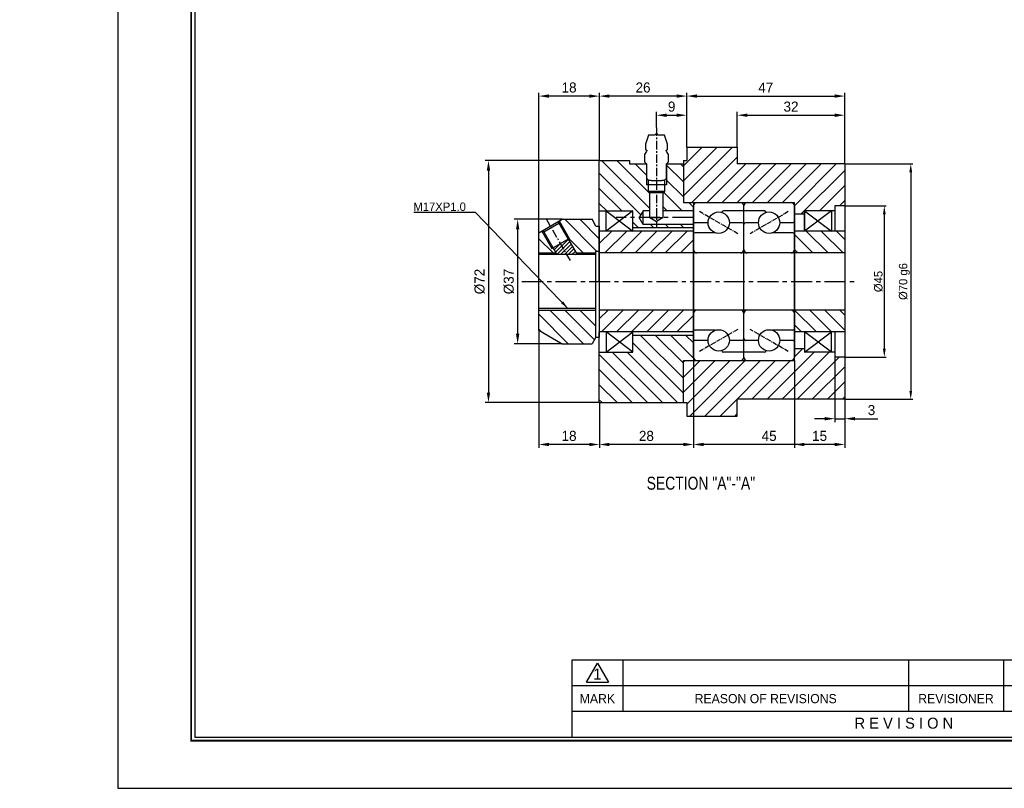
# Model space of a CAD drawing. Header units: millimetres. Extents: x -29 to 5648, y -387 to 3949.
# Tile 1 of 5: x -29 to 264, y 0 to 229. Entities that reach past the tile are written whole.
import ezdxf
from ezdxf.enums import TextEntityAlignment as Align

# ---------------------------------------------------------------- set-up
doc = ezdxf.new("R2010")
doc.units = ezdxf.units.MM
doc.linetypes.add('CENTER', pattern=[2, 1.25, -0.25, 0.25, -0.25])
doc.layers.get('0').update_dxf_attribs({"linetype": 'CONTINUOUS'})
doc.layers.get('Defpoints').update_dxf_attribs({"linetype": 'CONTINUOUS'})
for name, color, linetype in [('1', 1, 'CENTER'), ('5', 7, 'CONTINUOUS'), ('7', 7, 'CONTINUOUS'), ('OUTLINE', 7, 'CONTINUOUS')]:
    doc.layers.add(name, color=color, linetype=linetype)
doc.dimstyles.new('2.5', dxfattribs={"dimtxt": 2.5, "dimasz": 2.5, "dimexe": 0.6, "dimexo": 0, "dimgap": 0.4, "dimtad": 1, "dimdec": 3, "dimzin": 11, "dimdsep": 46, "dimtxsty": 'Standard', "dimcen": 0, "dimclrd": 5, "dimclre": 5, "dimclrt": 3, "dimadec": 0, "dimazin": 0, "dimtfac": 0.6, "dimtdec": 3, "dimtmove": 0, "dimatfit": 3, "dimfxl": 1.25, "dimtolj": 1, "dimtzin": 11, "dimarcsym": 0})
doc.dimstyles.new('3', dxfattribs={"dimtxt": 3, "dimasz": 3, "dimexe": 1, "dimexo": 0, "dimgap": 1, "dimtad": 1, "dimdec": 3, "dimzin": 11, "dimdsep": 46, "dimtxsty": 'Standard', "dimcen": 0, "dimclrd": 5, "dimclre": 5, "dimclrt": 3, "dimadec": 0, "dimazin": 0, "dimtfac": 0.6, "dimtdec": 3, "dimtmove": 0, "dimatfit": 3, "dimfxl": 1.25, "dimtolj": 1, "dimtzin": 11, "dimarcsym": 0})

# ---------------------------------------------------------------- blocks, each defined once
blk = doc.blocks.new('란표제')
at = {"layer": '5', "ltscale": 0.5}
blk.add_line((80.6, 22.75), (80.6, 9.1), dxfattribs=at)
at = {"layer": '7', "color": 0}
for p, q in [((0, 273), (0, 0)), ((0, 0), (386.1, 0))]:
    blk.add_line(p, q, dxfattribs=at)
at = {"layer": '7'}
for p, q in [((208, 22.75), (80.6, 22.75)), ((89.7, 22.75), (89.7, 13.65)), ((140.4, 22.75), (140.4, 13.65)), ((157.3, 22.75), (157.3, 13.65)), ((83.2, 18.86), (85.15, 22.24)), ((85.15, 22.24), (87.1, 18.86)), ((191.1, 18.2), (80.6, 18.2)), ((83.2, 18.86), (87.1, 18.86)), ((191.1, 13.65), (80.6, 13.65))]:
    blk.add_line(p, q, dxfattribs=at)
at = {"layer": '7', "const_width": 0.325}
blk.add_lwpolyline([(377.65, 8.45), (377.65, 264.55), (13, 264.55), (13, 8.45)], close=True, dxfattribs=at)
at = {"layer": '7'}
blk.add_lwpolyline([(377, 9.1), (377, 263.9), (13.65, 263.9), (13.65, 9.1)], close=True, dxfattribs=at)
at = {"layer": '5', "ltscale": 0.5}
for tag, p, height in [('TITLE', (308.32, 31.73), 3.25), ('도번', (326.54, 20.34), 3.25), ('SCALE', (329.92, 12.42), 1.56), ('DATE', (360.13, 12.36), 1.56)]:
    blk.add_attdef(tag, p, '', height=height, dxfattribs=at)
at = {"layer": '7'}
for s, height, p in [('1', 1.95, (85.15, 20.29)), ('MARK', 1.625, (85.15, 15.93)), ('REASON OF REVISIONS', 1.625, (115.05, 15.93)), ('REVISIONER', 1.625, (148.85, 15.93)), ('R E V I S I O N', 1.95, (139.59, 11.57))]:
    blk.add_text(s, height=height, dxfattribs=at).set_placement(p, align=Align.MIDDLE_CENTER)
for tag, p in [('필렛', (233.03, 14.17)), ('모따기', (233.03, 10.79))]:
    blk.add_attdef(tag, text='', height=1.5, dxfattribs=at).set_placement(p, align=Align.MIDDLE_LEFT)
blk = doc.blocks.new('*D3120')
at = {"color": 5, "lineweight": -2, "ltscale": 5}
for p, q in [((160.15, 196.48), (160.15, 201.13)), ((163.15, 200.13), (166.15, 200.13)), ((169.15, 190.68), (169.15, 201.13))]:
    blk.add_line(p, q, dxfattribs=at)
at = {"color": 5}
for points in [[(163.15, 200.63), (163.15, 199.63), (160.15, 200.13)], [(166.15, 199.63), (166.15, 200.63), (169.15, 200.13)]]:
    blk.add_solid(points, dxfattribs=at)
at = {"layer": 'Defpoints', "color": 0}
for p in [(169.15, 200.13), (160.15, 196.48), (169.15, 190.68)]:
    blk.add_point(p, dxfattribs=at)
at = {"color": 3, "ltscale": 5, "insert": (164.65, 202.67), "char_height": 3, "attachment_point": 5}
blk.add_mtext('\\A1;9', dxfattribs=at)
blk = doc.blocks.new('*D3121')
at = {"color": 5, "lineweight": -2, "ltscale": 5}
for p, q in [((143.15, 186.68), (143.15, 206.82)), ((166.15, 205.82), (146.15, 205.82)), ((169.15, 190.68), (169.15, 206.82))]:
    blk.add_line(p, q, dxfattribs=at)
at = {"color": 5}
for points in [[(146.15, 206.32), (146.15, 205.32), (143.15, 205.82)], [(166.15, 205.32), (166.15, 206.32), (169.15, 205.82)]]:
    blk.add_solid(points, dxfattribs=at)
at = {"layer": 'Defpoints', "color": 0}
for p in [(143.15, 205.82), (169.15, 190.68), (143.15, 186.68)]:
    blk.add_point(p, dxfattribs=at)
at = {"color": 3, "ltscale": 5, "insert": (156.15, 208.36), "char_height": 3, "attachment_point": 5}
blk.add_mtext('\\A1;26', dxfattribs=at)
blk = doc.blocks.new('*D3122')
at = {"color": 5, "lineweight": -2, "ltscale": 5}
for p, q in [((169.15, 190.68), (169.15, 206.82)), ((172.15, 205.82), (213.15, 205.82)), ((216.15, 185.68), (216.15, 206.82))]:
    blk.add_line(p, q, dxfattribs=at)
at = {"color": 5}
for points in [[(172.15, 206.32), (172.15, 205.32), (169.15, 205.82)], [(213.15, 205.32), (213.15, 206.32), (216.15, 205.82)]]:
    blk.add_solid(points, dxfattribs=at)
at = {"layer": 'Defpoints', "color": 0}
for p in [(216.15, 205.82), (169.15, 190.68), (216.15, 185.68)]:
    blk.add_point(p, dxfattribs=at)
at = {"color": 3, "ltscale": 5, "insert": (192.65, 208.36), "char_height": 3, "attachment_point": 5}
blk.add_mtext('\\A1;47', dxfattribs=at)
blk = doc.blocks.new('*D3123')
at = {"color": 5, "lineweight": -2, "ltscale": 5}
for p, q in [((184.15, 190.68), (184.15, 201.13)), ((187.15, 200.13), (213.15, 200.13)), ((216.15, 185.68), (216.15, 201.13))]:
    blk.add_line(p, q, dxfattribs=at)
at = {"color": 5}
for points in [[(187.15, 200.63), (187.15, 199.63), (184.15, 200.13)], [(213.15, 199.63), (213.15, 200.63), (216.15, 200.13)]]:
    blk.add_solid(points, dxfattribs=at)
at = {"layer": 'Defpoints', "color": 0}
for p in [(216.15, 200.13), (184.15, 190.68), (216.15, 185.68)]:
    blk.add_point(p, dxfattribs=at)
at = {"color": 3, "ltscale": 5, "insert": (200.15, 202.67), "char_height": 3, "attachment_point": 5}
blk.add_mtext('\\A1;32', dxfattribs=at)
blk = doc.blocks.new('*D3124')
at = {"color": 5, "lineweight": -2, "ltscale": 5}
for p, q in [((132.08, 169.18), (117.86, 169.18)), ((118.86, 166.18), (118.86, 135.18)), ((132.08, 132.18), (117.86, 132.18))]:
    blk.add_line(p, q, dxfattribs=at)
at = {"color": 5}
for points in [[(119.36, 166.18), (118.36, 166.18), (118.86, 169.18)], [(118.36, 135.18), (119.36, 135.18), (118.86, 132.18)]]:
    blk.add_solid(points, dxfattribs=at)
at = {"layer": 'Defpoints', "color": 0}
for p in [(132.08, 169.18), (118.86, 132.18), (132.08, 132.18)]:
    blk.add_point(p, dxfattribs=at)
at = {"color": 3, "ltscale": 5, "insert": (116.25, 150.68), "char_height": 3, "attachment_point": 5, "rotation": 90}
blk.add_mtext('\\A1;%%C37', dxfattribs=at)
blk = doc.blocks.new('*D3125')
at = {"color": 5, "lineweight": -2, "ltscale": 5}
for p, q in [((143.15, 186.68), (109.18, 186.68)), ((110.18, 183.68), (110.18, 117.68)), ((143.15, 114.68), (109.18, 114.68))]:
    blk.add_line(p, q, dxfattribs=at)
at = {"color": 5}
for points in [[(110.68, 183.68), (109.68, 183.68), (110.18, 186.68)], [(109.68, 117.68), (110.68, 117.68), (110.18, 114.68)]]:
    blk.add_solid(points, dxfattribs=at)
at = {"layer": 'Defpoints', "color": 0}
for p in [(143.15, 186.68), (110.18, 114.68), (143.15, 114.68)]:
    blk.add_point(p, dxfattribs=at)
at = {"color": 3, "ltscale": 5, "insert": (107.57, 150.68), "char_height": 3, "attachment_point": 5, "rotation": 90}
blk.add_mtext('\\A1;%%C72', dxfattribs=at)
blk = doc.blocks.new('*D3126')
at = {"color": 5, "lineweight": -2, "ltscale": 5}
for p, q in [((201.15, 127.18), (201.15, 101.23)), ((216.15, 115.68), (216.15, 101.23)), ((213.15, 102.23), (204.15, 102.23))]:
    blk.add_line(p, q, dxfattribs=at)
at = {"color": 5}
for points in [[(204.15, 102.73), (204.15, 101.73), (201.15, 102.23)], [(213.15, 101.73), (213.15, 102.73), (216.15, 102.23)]]:
    blk.add_solid(points, dxfattribs=at)
at = {"layer": 'Defpoints', "color": 0}
for p in [(201.15, 127.18), (216.15, 115.68), (201.15, 102.23)]:
    blk.add_point(p, dxfattribs=at)
at = {"color": 3, "ltscale": 5, "insert": (208.65, 104.77), "char_height": 3, "attachment_point": 5}
blk.add_mtext('\\A1;15', dxfattribs=at)
blk = doc.blocks.new('*D3127')
at = {"color": 5, "lineweight": -2, "ltscale": 5}
for p, q in [((171.15, 127.18), (171.15, 101.23)), ((216.15, 127.18), (216.15, 101.23)), ((213.15, 102.23), (174.15, 102.23))]:
    blk.add_line(p, q, dxfattribs=at)
at = {"color": 5}
for points in [[(174.15, 102.73), (174.15, 101.73), (171.15, 102.23)], [(213.15, 101.73), (213.15, 102.73), (216.15, 102.23)]]:
    blk.add_solid(points, dxfattribs=at)
at = {"layer": 'Defpoints', "color": 0}
for p in [(171.15, 127.18), (216.15, 127.18), (171.15, 102.23)]:
    blk.add_point(p, dxfattribs=at)
at = {"color": 3, "ltscale": 5, "insert": (193.65, 104.77), "char_height": 3, "attachment_point": 5}
blk.add_mtext('\\A1;45', dxfattribs=at)
blk = doc.blocks.new('*D3128')
at = {"color": 5, "lineweight": -2, "ltscale": 5}
for p, q in [((171.15, 127.18), (171.15, 101.23)), ((143.15, 114.68), (143.15, 101.23)), ((168.15, 102.23), (146.15, 102.23))]:
    blk.add_line(p, q, dxfattribs=at)
at = {"color": 5}
for points in [[(146.15, 102.73), (146.15, 101.73), (143.15, 102.23)], [(168.15, 101.73), (168.15, 102.73), (171.15, 102.23)]]:
    blk.add_solid(points, dxfattribs=at)
at = {"layer": 'Defpoints', "color": 0}
for p in [(171.15, 127.18), (143.15, 114.68), (143.15, 102.23)]:
    blk.add_point(p, dxfattribs=at)
at = {"color": 3, "ltscale": 5, "insert": (157.15, 104.77), "char_height": 3, "attachment_point": 5}
blk.add_mtext('\\A1;28', dxfattribs=at)
blk = doc.blocks.new('*D3129')
at = {"color": 5, "lineweight": -2, "ltscale": 5}
for p, q in [((125.15, 136.18), (125.15, 101.23)), ((143.15, 114.68), (143.15, 101.23)), ((140.15, 102.23), (128.15, 102.23))]:
    blk.add_line(p, q, dxfattribs=at)
at = {"color": 5}
for points in [[(128.15, 102.73), (128.15, 101.73), (125.15, 102.23)], [(140.15, 101.73), (140.15, 102.73), (143.15, 102.23)]]:
    blk.add_solid(points, dxfattribs=at)
at = {"layer": 'Defpoints', "color": 0}
for p in [(125.15, 136.18), (143.15, 114.68), (125.15, 102.23)]:
    blk.add_point(p, dxfattribs=at)
at = {"color": 3, "ltscale": 5, "insert": (134.15, 104.77), "char_height": 3, "attachment_point": 5}
blk.add_mtext('\\A1;18', dxfattribs=at)
blk = doc.blocks.new('*D3130')
at = {"color": 5, "lineweight": -2, "ltscale": 5}
for p, q in [((125.15, 165.18), (125.15, 206.82)), ((140.15, 205.82), (128.15, 205.82)), ((143.15, 186.68), (143.15, 206.82))]:
    blk.add_line(p, q, dxfattribs=at)
at = {"color": 5}
for points in [[(128.15, 206.32), (128.15, 205.32), (125.15, 205.82)], [(140.15, 205.32), (140.15, 206.32), (143.15, 205.82)]]:
    blk.add_solid(points, dxfattribs=at)
at = {"layer": 'Defpoints', "color": 0}
for p in [(125.15, 205.82), (143.15, 186.68), (125.15, 165.18)]:
    blk.add_point(p, dxfattribs=at)
at = {"color": 3, "ltscale": 5, "insert": (134.15, 208.36), "char_height": 3, "attachment_point": 5}
blk.add_mtext('\\A1;18', dxfattribs=at)
blk = doc.blocks.new('*D3131')
at = {"color": 5, "lineweight": -2, "ltscale": 5}
for p, q in [((213.15, 128.18), (213.15, 108.9)), ((216.15, 116.71), (216.15, 108.9)), ((210.15, 109.9), (207.15, 109.9)), ((213.15, 109.9), (216.15, 109.9)), ((219.15, 109.9), (226.01, 109.9))]:
    blk.add_line(p, q, dxfattribs=at)
at = {"color": 5}
for points in [[(210.15, 109.4), (210.15, 110.4), (213.15, 109.9)], [(219.15, 110.4), (219.15, 109.4), (216.15, 109.9)]]:
    blk.add_solid(points, dxfattribs=at)
at = {"layer": 'Defpoints', "color": 0}
for p in [(213.15, 128.18), (216.15, 116.71), (216.15, 109.9)]:
    blk.add_point(p, dxfattribs=at)
at = {"color": 3, "ltscale": 5, "insert": (224.08, 112.44), "char_height": 3, "attachment_point": 5}
blk.add_mtext('\\A1;3', dxfattribs=at)
blk = doc.blocks.new('*D3135')
at = {"color": 5, "lineweight": -2, "ltscale": 5}
for p, q in [((216.15, 173.18), (228.49, 173.18)), ((227.89, 170.68), (227.89, 130.68)), ((216.15, 128.18), (228.49, 128.18))]:
    blk.add_line(p, q, dxfattribs=at)
at = {"color": 5}
for points in [[(228.31, 170.68), (227.48, 170.68), (227.89, 173.18)], [(227.48, 130.68), (228.31, 130.68), (227.89, 128.18)]]:
    blk.add_solid(points, dxfattribs=at)
at = {"layer": 'Defpoints', "color": 0}
for p in [(216.15, 173.18), (216.15, 128.18), (227.89, 128.18)]:
    blk.add_point(p, dxfattribs=at)
at = {"color": 3, "ltscale": 5, "insert": (226.15, 150.68), "char_height": 2.5, "attachment_point": 5, "rotation": 90}
blk.add_mtext('\\A1;%%C45', dxfattribs=at)
blk = doc.blocks.new('*D3136')
at = {"color": 5, "lineweight": -2, "ltscale": 5}
for p, q in [((216.15, 185.68), (236.35, 185.68)), ((235.75, 183.18), (235.75, 118.18)), ((216.15, 115.68), (236.35, 115.68))]:
    blk.add_line(p, q, dxfattribs=at)
at = {"color": 5}
for points in [[(236.17, 183.18), (235.34, 183.18), (235.75, 185.68)], [(235.34, 118.18), (236.17, 118.18), (235.75, 115.68)]]:
    blk.add_solid(points, dxfattribs=at)
at = {"layer": 'Defpoints', "color": 0}
for p in [(216.15, 185.68), (216.15, 115.68), (235.75, 115.68)]:
    blk.add_point(p, dxfattribs=at)
at = {"color": 3, "ltscale": 5, "insert": (233.86, 150.68), "char_height": 2.5, "attachment_point": 5, "rotation": 90}
blk.add_mtext('\\A1;%%C70 g6', dxfattribs=at)

msp = doc.modelspace()

# ---------------------------------------------------------------- hatches: boundary and pattern name
at = {"ltscale": 5, "transparency": 33554687}
h = msp.add_hatch(dxfattribs=at)
h.set_pattern_fill('ANSI31', color=5, style=0)
h.set_pattern_definition([(45, (-1688.1415, -1253.6034), (-2.245064, 2.245064), [])])
h.paths.add_polyline_path([(201.148, 174.181), (201.148, 173.181), (201.148, 170.681), (204.148, 170.681), (204.148, 171.681), (212.148, 171.681), (213.148, 171.681), (213.148, 173.181), (216.148, 173.181), (216.148, 185.681), (184.148, 185.681), (184.148, 190.6809), (169.148, 190.6809), (169.148, 186.6809), (168.148, 186.6809), (168.148, 185.6809), (168.148, 174.181), (169.148, 174.181), (171.148, 174.181), (172.148, 174.181), (185.148, 174.181), (187.148, 174.181), (200.148, 174.181)])
h.paths.add_polyline_path([(200.148, 127.1809), (187.148, 127.1809), (185.148, 127.1809), (172.148, 127.1809), (171.148, 127.1809), (169.148, 127.1809), (168.148, 127.1809), (168.148, 114.6809), (169.148, 114.6809), (169.148, 110.6809), (184.148, 110.6809), (184.148, 115.6809), (216.148, 115.6809), (216.148, 128.1809), (213.148, 128.1809), (213.148, 129.6809), (212.1479, 129.6809), (204.148, 129.6809), (204.148, 130.6809), (201.148, 130.6809), (201.148, 128.1809), (201.148, 127.1809)])
h = msp.add_hatch(dxfattribs=at)
h.set_pattern_fill('ANSI31', color=5, angle=90, style=0)
h.set_pattern_definition([(135, (-2349.6735, -858.0484), (-2.245064, -2.245064), [])])
h.paths.add_polyline_path([(153.148, 169.681), (154.9932, 169.681), (156.148, 171.681), (158.148, 171.681), (158.148, 177.1305), (157.648, 177.4309), (157.648, 179.4309), (157.148, 179.4309), (157.148, 181.4444), (157.148, 185.6809), (152.148, 185.6809), (152.148, 186.6809), (143.148, 186.6809), (143.148, 171.681), (145.148, 171.681), (153.148, 171.681)])
h.paths.add_polyline_path([(171.148, 174.181), (169.148, 174.181), (168.148, 174.181), (168.148, 185.6809), (163.148, 185.6809), (163.148, 181.4444), (163.148, 179.4309), (162.648, 179.4309), (162.648, 177.4309), (162.148, 177.1305), (162.148, 171.681), (171.148, 171.681)])
h.paths.add_polyline_path([(160.148, 166.681), (160.148, 167.681), (156.148, 167.681), (154.9932, 169.681), (153.148, 169.681), (153.148, 166.681)])
h.paths.add_polyline_path([(160.148, 166.681), (171.148, 166.681), (171.148, 167.681), (160.148, 167.681)])
h.paths.add_polyline_path([(171.148, 127.1809), (171.148, 134.6809), (153.148, 134.6809), (153.148, 129.6809), (143.148, 129.6809), (143.148, 114.6809), (168.148, 114.6809), (168.148, 127.1809), (169.148, 127.1809)])
h = msp.add_hatch(dxfattribs=at)
h.set_pattern_fill('ANSI31', color=5, angle=90, style=0)
h.set_pattern_definition([(135, (-2513.3927, -996.7017), (-2.245064, -2.245064), [])])
h.paths.add_polyline_path([(143.148, 165.681), (143.148, 167.1809), (142.148, 167.1809), (140.9932, 169.1809), (132.0762, 169.1809), (131.2101, 168.6809), (134.2101, 163.4848), (133.8637, 163.2848), (136.2331, 159.1809), (142.148, 159.1809), (142.148, 159.6809), (143.148, 159.6809)])
h.paths.add_polyline_path([(129.3604, 160.6848), (129.014, 160.4848), (126.014, 165.6809), (125.148, 165.1809), (125.148, 159.1809), (130.2286, 159.1809)])
h.paths.add_polyline_path([(125.148, 142.1809), (125.148, 136.1809), (132.0762, 132.1809), (140.9932, 132.1809), (142.148, 134.1809), (142.148, 142.1809)])
h = msp.add_hatch(dxfattribs=at)
h.set_pattern_fill('ANSI31', color=5, style=0)
h.set_pattern_definition([(45, (-2349.6735, -858.0484), (-2.245064, 2.245064), [])])
h.paths.add_polyline_path([(171.148, 159.181), (171.148, 165.681), (143.148, 165.681), (143.148, 159.181)])
h.paths.add_polyline_path([(171.148, 142.1809), (143.148, 142.1809), (143.148, 135.6808), (171.148, 135.6809)])
h = msp.add_hatch(dxfattribs=at)
h.set_pattern_fill('ANSI31', color=5, angle=90, style=0)
h.set_pattern_definition([(135, (-2530.3927, -996.7017), (-2.245064, -2.245064), [])])
h.paths.add_polyline_path([(201.148, 159.181), (216.148, 159.181), (216.148, 165.681), (201.148, 165.681)])
h.paths.add_polyline_path([(201.148, 135.6812), (216.148, 135.6813), (216.148, 142.1809), (201.148, 142.1809)])
h = msp.add_hatch()
h.set_pattern_fill('ANSI31', color=256, scale=0.25, style=0)
h.set_pattern_definition([(45, (-2048.3684, -527.21655), (-0.561266, 0.561266), [])])
h.paths.add_polyline_path([(133.5195, 158.6809), (131.6121, 161.9848), (129.3604, 160.6848), (130.5173, 158.6809)])
h.paths.add_polyline_path([(133.5195, 158.6809), (136.5218, 158.6809), (133.8637, 163.2848), (131.6121, 161.9848)])

# ---------------------------------------------------------------- linework, layer by layer
for p, q in [((169.148, 190.6809), (169.148, 186.6809)), ((184.148, 190.6809), (184.148, 185.681)), ((143.148, 165.681), (143.148, 186.6809)), ((152.148, 186.6809), (152.148, 185.6809)), ((168.148, 186.6809), (168.148, 174.181)), ((216.148, 185.681), (184.148, 185.681)), ((216.148, 185.681), (216.148, 115.6809)), ((163.148, 179.4309), (157.148, 179.4309)), ((157.648, 180.9444), (157.648, 177.4309)), ((157.648, 177.4309), (158.148, 177.1305)), ((162.648, 177.4309), (157.648, 177.4309)), ((162.148, 177.1305), (162.648, 177.4309)), ((169.148, 174.181), (201.148, 174.181)), ((171.148, 174.181), (171.148, 127.1809)), ((187.148, 174.181), (200.148, 174.181)), ((201.148, 127.1809), (201.148, 174.181)), ((213.148, 173.181), (213.148, 165.681)), ((216.148, 173.181), (213.148, 173.181)), ((143.148, 171.681), (153.148, 171.681)), ((145.148, 165.681), (145.148, 171.681)), ((153.148, 165.681), (153.148, 171.681)), ((156.148, 171.681), (154.9932, 169.681)), ((186.148, 171.681), (180.05, 171.681)), ((192.2459, 171.681), (186.148, 171.681)), ((204.148, 170.681), (201.148, 170.681)), ((204.148, 171.681), (204.148, 165.681)), ((213.148, 171.681), (204.148, 171.681)), ((204.148, 165.681), (204.148, 171.681)), ((125.148, 165.1809), (132.0762, 169.1809)), ((126.6104, 165.4479), (131.1137, 168.0479)), ((131.1137, 168.0479), (131.2101, 168.6809)), ((131.1137, 168.0479), (136.5218, 158.6809)), ((131.2101, 168.6809), (134.2101, 163.4848)), ((132.0762, 169.1809), (140.9932, 169.1809)), ((142.148, 167.1809), (140.9932, 169.1809)), ((142.148, 167.1809), (143.148, 167.1809)), ((143.148, 167.1809), (143.148, 134.1809)), ((156.148, 167.681), (154.9932, 169.681)), ((158.148, 169.6809), (160.148, 168.5261)), ((162.148, 169.6809), (160.148, 168.5261)), ((175.473, 168.181), (171.648, 168.181)), ((185.648, 168.181), (181.823, 168.181)), ((190.4729, 168.181), (186.648, 168.181)), ((200.648, 168.181), (196.8229, 168.181)), ((125.148, 136.1809), (125.148, 165.1809)), ((126.014, 165.6809), (129.014, 160.4848)), ((126.6104, 165.4479), (126.014, 165.6809)), ((126.6104, 165.4479), (130.5173, 158.6809)), ((143.148, 150.6809), (143.148, 165.6809)), ((177.6084, 165.181), (171.648, 165.181)), ((200.648, 165.181), (194.6875, 165.181)), ((129.014, 160.4848), (134.2101, 163.4848)), ((125.148, 159.1809), (130.2286, 159.1809)), ((142.148, 158.6809), (125.148, 158.6809)), ((136.2331, 159.1809), (142.148, 159.1809)), ((142.148, 159.6809), (143.148, 159.6809)), ((142.148, 134.1809), (142.148, 159.6809)), ((185.148, 159.181), (172.148, 159.181)), ((200.148, 159.181), (187.148, 159.181)), ((143.148, 150.6809), (143.148, 135.6809)), ((142.148, 142.6809), (125.148, 142.6809)), ((125.148, 142.1809), (142.148, 142.1809)), ((185.148, 142.1809), (172.148, 142.1809)), ((200.148, 142.1809), (187.148, 142.1809)), ((125.148, 136.1809), (132.0762, 132.1809)), ((143.148, 114.6809), (143.148, 135.6809)), ((145.148, 135.6809), (145.148, 129.6809)), ((153.148, 129.6809), (153.148, 135.6809)), ((177.6084, 136.1809), (171.648, 136.1809)), ((200.648, 136.1809), (194.6875, 136.1809)), ((204.148, 135.6812), (204.148, 129.6809)), ((213.148, 135.6813), (213.148, 128.1809)), ((132.0762, 132.1809), (140.9932, 132.1809)), ((142.148, 134.1809), (140.9932, 132.1809)), ((142.148, 134.1809), (143.148, 134.1809)), ((175.473, 133.1809), (171.648, 133.1809)), ((185.648, 133.1809), (181.823, 133.1809)), ((190.4729, 133.1809), (186.648, 133.1809)), ((200.648, 133.1809), (196.8229, 133.1809)), ((143.148, 129.6809), (153.148, 129.6809)), ((186.148, 129.6809), (180.05, 129.6809)), ((192.2459, 129.6809), (186.148, 129.6809)), ((204.148, 130.6809), (201.148, 130.6809)), ((213.148, 129.6809), (204.148, 129.6809)), ((168.148, 114.6809), (168.148, 127.1809)), ((169.148, 127.1809), (201.148, 127.1809)), ((187.148, 127.1809), (200.148, 127.1809)), ((216.148, 128.1809), (213.148, 128.1809)), ((169.148, 114.6809), (169.148, 110.6809)), ((216.148, 115.6809), (184.148, 115.6809)), ((184.148, 110.6809), (184.148, 115.6809))]:
    msp.add_line(p, q)
at = {"ltscale": 5}
for p, q in [((169.148, 190.6809), (184.148, 190.6809)), ((143.148, 186.6809), (152.148, 186.6809)), ((152.148, 185.6809), (157.148, 185.6809)), ((163.148, 185.6809), (168.148, 185.6809)), ((168.148, 186.6809), (169.148, 186.6809)), ((162.648, 177.4309), (162.648, 180.9444)), ((158.148, 169.6809), (158.148, 177.1305)), ((158.148, 177.1305), (162.148, 177.1305)), ((162.148, 169.6809), (162.148, 177.1305)), ((168.148, 174.181), (171.148, 174.181)), ((171.148, 128.1809), (171.148, 173.181)), ((172.148, 174.181), (185.148, 174.181)), ((186.148, 128.1809), (186.148, 173.181)), ((201.148, 173.181), (201.148, 128.1809)), ((153.148, 171.681), (145.148, 165.681)), ((145.148, 171.681), (153.148, 165.681)), ((158.148, 171.681), (156.148, 171.681)), ((156.148, 167.681), (156.148, 171.681)), ((171.148, 171.681), (162.148, 171.681)), ((212.148, 171.681), (204.148, 165.681)), ((204.148, 171.681), (212.148, 165.681)), ((212.148, 171.681), (212.148, 165.681)), ((171.148, 167.681), (156.148, 167.681)), ((158.148, 169.6809), (162.148, 169.6809)), ((171.148, 165.681), (143.148, 165.681)), ((171.148, 166.681), (153.148, 166.681)), ((216.148, 165.681), (201.148, 165.681)), ((216.148, 159.181), (143.148, 159.181)), ((216.148, 142.1809), (143.148, 142.1809)), ((171.148, 135.6809), (143.148, 135.6808)), ((153.148, 129.6809), (145.148, 135.6809)), ((145.148, 129.6809), (153.148, 135.6809)), ((216.148, 135.6813), (201.148, 135.6812)), ((212.148, 129.6809), (204.148, 135.6809)), ((204.148, 129.6809), (212.148, 135.6809)), ((212.148, 129.6809), (212.148, 135.6809)), ((171.148, 134.6809), (153.148, 134.6809)), ((168.148, 127.1809), (171.148, 127.1809)), ((172.148, 127.1809), (185.148, 127.1809)), ((143.148, 114.6809), (169.148, 114.6809)), ((169.148, 110.6809), (184.148, 110.6809))]:
    msp.add_line(p, q, dxfattribs=at)
at = {"color": 5}
for p, q in [((157.148, 185.4309), (157.148, 179.4309)), ((163.148, 185.4309), (163.148, 179.4309))]:
    msp.add_line(p, q, dxfattribs=at)
for centre in [(178.648, 168.181), (193.648, 168.181), (178.648, 133.1809), (193.648, 133.1809)]:
    msp.add_circle(centre, 3.175)
for centre, radius, start, end in [((172.148, 173.181), 1, 90.000018, 179.999964), ((185.148, 173.181), 1, 0.00004, 90.000018), ((187.148, 173.181), 1, 90.000018, 180), ((200.148, 173.181), 1, 0.00004, 90.000018), ((180.05, 171.181), 0.5, 90.000018, 174.996278), ((192.2459, 171.181), 0.5, 5.00372, 90.000018), ((171.648, 168.681), 0.5, 179.99996, 269.99998), ((185.648, 167.681), 0.5, 0.00004, 90.000018), ((186.648, 167.681), 0.5, 90.000018, 180), ((200.648, 168.681), 0.5, 270, 0.00004), ((171.648, 164.681), 0.5, 90.000018, 179.999964), ((200.648, 164.681), 0.5, 0.00004, 90.000018), ((172.148, 160.181), 1, 180, 269.99998), ((185.148, 160.181), 1, 269.99998, 359.99996), ((187.148, 160.181), 1, 180, 269.99998), ((200.148, 160.181), 1, 270, 0.00004), ((172.148, 141.1809), 1, 90.00002, 180), ((185.148, 141.1809), 1, 0.00004, 90.00002), ((187.148, 141.1809), 1, 90.00002, 180), ((200.148, 141.1809), 1, 359.99996, 90), ((171.648, 136.6809), 0.5, 180.000036, 269.999982), ((200.648, 136.6809), 0.5, 269.999982, 359.99996), ((171.648, 132.6809), 0.5, 90.00002, 180.00004), ((185.648, 133.6809), 0.5, 269.999982, 359.99996), ((186.648, 133.6809), 0.5, 180, 269.999982), ((200.648, 132.6809), 0.5, 359.99996, 90), ((180.05, 130.1809), 0.5, 185.003722, 269.999982), ((192.2459, 130.1809), 0.5, 269.999982, 354.99628), ((172.148, 128.1809), 1, 180.000036, 269.999982), ((185.148, 128.1809), 1, 269.999982, 359.99996), ((187.148, 128.1809), 1, 180, 269.999982), ((200.148, 128.1809), 1, 269.999982, 359.99996)]:
    msp.add_arc(centre, radius, start, end)
at = {"layer": '1', "ltscale": 2}
for p, q in [((160.148, 196.4809), (160.148, 166.5261)), ((134.5554, 156.8867), (127.1129, 169.7776))]:
    msp.add_line(p, q, dxfattribs=at)
at = {"layer": '1'}
for p, q in [((184.3204, 164.9059), (172.9755, 171.4559)), ((199.3204, 171.4559), (187.9754, 164.9059)), ((184.3204, 136.456), (172.9755, 129.906)), ((199.3204, 129.906), (187.9754, 136.456))]:
    msp.add_line(p, q, dxfattribs=at)
at = {"layer": '1', "ltscale": 5}
for p, q in [((171.148, 169.681), (148.148, 169.681)), ((120.148, 150.6809), (220.148, 150.6809))]:
    msp.add_line(p, q, dxfattribs=at)
at = {"layer": 'OUTLINE'}
for p, q in [((157.748, 194.1809), (156.848, 191.4809)), ((159.748, 194.1809), (157.748, 194.1809)), ((162.548, 194.1809), (160.548, 194.1809)), ((163.448, 191.4809), (162.548, 194.1809)), ((156.848, 191.4809), (156.848, 190.1809)), ((163.448, 190.1809), (163.448, 191.4809)), ((156.648, 186.1809), (156.648, 188.4843)), ((163.648, 188.4843), (163.648, 186.1809)), ((156.648, 186.1809), (157.148, 185.6809)), ((157.148, 185.6809), (157.148, 181.4444)), ((163.148, 185.6809), (163.648, 186.1809)), ((163.148, 181.4444), (163.148, 185.6809)), ((157.148, 181.4444), (157.7615, 180.8309)), ((157.7615, 180.8309), (158.5916, 180.8309)), ((158.5916, 180.8309), (158.5916, 180.7328)), ((158.6434, 180.6809), (161.6525, 180.6809)), ((161.7044, 180.8309), (162.5345, 180.8309)), ((161.7044, 180.7328), (161.7044, 180.8309)), ((162.5345, 180.8309), (163.148, 181.4444))]:
    msp.add_line(p, q, dxfattribs=at)
for centre, radius, start, end in [((160.148, 194.1809), 0.4, 0, 180), ((151.8537, 192.0919), 6, 323.039247, 336.307361), ((157.348, 190.1809), 0.5, 180, 270), ((162.948, 190.1809), 0.5, 270, 0), ((168.4422, 192.0919), 6, 203.692639, 216.960753), ((158.6434, 180.7328), 0.0519, 180, 270), ((161.6525, 180.7328), 0.0519, 270, 0)]:
    msp.add_arc(centre, radius, start, end, dxfattribs=at)

# ---------------------------------------------------------------- block references
at = {"ltscale": 5, "xscale": 1.67424552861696, "yscale": 1.67424552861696, "zscale": 1.67424552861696}
msp.add_blockref('란표제', (0, 0), dxfattribs=at)

# ---------------------------------------------------------------- texts
at = {"lineweight": 9, "width": 0.8}
msp.add_text('SECTION "A"-"A"', height=3.861, dxfattribs=at).set_placement((157.2315, 88.7898))
at = {"color": 3, "ltscale": 5, "insert": (103.4652, 171.6429), "char_height": 2.5, "attachment_point": 9}
msp.add_mtext('M17XP1.0', dxfattribs=at)
at = {"layer": '5', "color": 3, "ltscale": 5, "insert": (-29.2228, 86.4854), "char_height": 5, "attachment_point": 9}
msp.add_mtext('\\A1;', dxfattribs=at)

# ---------------------------------------------------------------- dimensions: what is measured, and where the dimension line sits
at = {"ltscale": 5}
for base, p1, p2, picture, middle in [((125.148, 205.8214), (143.148, 186.6809), (125.148, 165.1809), '*D3130', (134.148, 208.3633)), ((143.148, 205.8214), (169.148, 190.6809), (143.148, 186.6809), '*D3121', (156.148, 208.3594)), ((216.148, 205.8214), (169.148, 190.6809), (216.148, 185.681), '*D3122', (192.648, 208.3633)), ((169.148, 200.1304), (160.148, 196.4809), (169.148, 190.6809), '*D3120', (164.648, 202.6684)), ((216.148, 200.1304), (184.148, 190.6809), (216.148, 185.681), '*D3123', (200.148, 202.6684)), ((125.148, 102.2287), (143.148, 114.6809), (125.148, 136.1809), '*D3129', (134.148, 104.7706)), ((143.148, 102.2287), (171.148, 127.1809), (143.148, 114.6809), '*D3128', (157.148, 104.7667)), ((171.148, 102.2287), (216.148, 127.1809), (171.148, 127.1809), '*D3127', (193.648, 104.7686)), ((201.148, 102.2287), (216.148, 115.6809), (201.148, 127.1809), '*D3126', (208.648, 104.7706)), ((216.148, 109.8979), (213.148, 128.1809), (216.148, 116.7067), '*D3131', (224.0787, 112.4358))]:
    dim = msp.add_linear_dim(base=base, p1=p1, p2=p2, dimstyle='3', dxfattribs=at)
    dim.commit()
    dim.dimension.update_dxf_attribs({"geometry": picture, "text_midpoint": middle})
for base, p1, p2, text, dimstyle, picture, middle in [((110.1797, 114.6809), (143.148, 186.6809), (143.148, 114.6809), '%%C<>', '3', '*D3125', (107.5659, 150.6809)), ((235.7541, 115.6809), (216.148, 185.681), (216.148, 115.6809), '%%C<> g6', '2.5', '*D3136', (233.8628, 150.681)), ((227.8946, 128.1809), (216.148, 173.181), (216.148, 128.1809), '%%C<>', '2.5', '*D3135', (226.148, 150.681)), ((118.8589, 132.1809), (132.0762, 169.1809), (132.0762, 132.1809), '%%C<>', '3', '*D3124', (116.2451, 150.6809))]:
    dim = msp.add_linear_dim(base=base, p1=p1, p2=p2, angle=90, text=text, dimstyle=dimstyle, dxfattribs=at)
    dim.commit()
    dim.dimension.update_dxf_attribs({"geometry": picture, "text_midpoint": middle})

# ---------------------------------------------------------------- leaders
at = {"ltscale": 5, "annotation_type": 0, "has_hookline": 1, "hookline_direction": 1, "text_width": 15.5093}
msp.add_leader([(133.8201, 142.6809), (106.3652, 171.2429), (103.8652, 171.2429)], dimstyle='2.5', dxfattribs=at)

doc.saveas('drawing.dxf')
